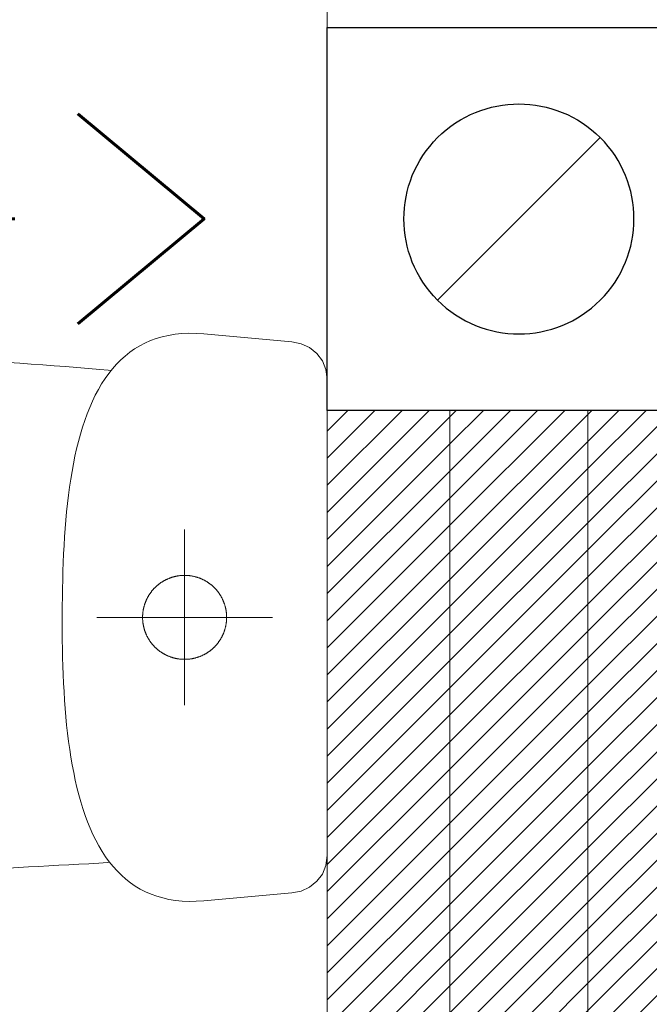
# Model space of a CAD drawing. Header units: inches. Extents: x 27484 to 71626, y -45113 to 39.
# Tile 143 of 256: x 36954 to 36995, y -34721 to -34657. Entities that reach past the tile are written whole.
import ezdxf
from ezdxf.enums import TextEntityAlignment as Align

# ---------------------------------------------------------------- set-up
doc = ezdxf.new("R2010")
doc.units = ezdxf.units.IN
doc.header["$LTSCALE"] = 50
doc.header["$MEASUREMENT"] = 0
for name, color, linetype, lineweight in [('A-ARMATURA', 45, 'Continuous', 5), ('A-SCIANY', 5, 'Continuous', 18), ('A-ść. istn.', 8, 'Continuous', 0), ('mat', 7, 'Continuous', 9)]:
    doc.layers.add(name, color=color, linetype=linetype, lineweight=lineweight)
for name, color, linetype in [('B-IWE', 2, 'Continuous'), ('B-IWE-KAN', 7, 'Continuous'), ('R-MET-IWE', 2, 'Continuous'), ('rz_wentylacja', 10, 'Continuous')]:
    doc.layers.add(name, color=color, linetype=linetype)
doc.styles.get("Standard").update_dxf_attribs({"font": 'romans.shx'})
pattern_1 = [(45, (31560.1443, -34930.5661), (-0.88388348, 0.88388348), [])]

# ---------------------------------------------------------------- blocks, each defined once
blk = doc.blocks.new('A$C04280096')
at = {"layer": 'A-ARMATURA'}
for p, q in [((-161.82, -0.83), (-155.43, 0)), ((-155.43, 0), (155.43, 0)), ((155.43, 0), (161.82, -0.83)), ((-172.25, -6.79), (-167.48, -3.17)), ((-167.48, -3.17), (-161.82, -0.83)), ((161.82, -0.83), (167.48, -3.17)), ((167.48, -3.17), (172.25, -6.79)), ((-178.58, -16.96), (-176, -11.46)), ((-176, -11.46), (-172.25, -6.79)), ((172.25, -6.79), (176, -11.47)), ((176, -11.47), (178.58, -16.97)), ((-179.85, -23.06), (-178.58, -16.96)), ((178.58, -16.97), (179.85, -23.06)), ((-184.97, -80.5), (-179.85, -23.06)), ((179.85, -23.06), (184.97, -80.5)), ((0, -150.3), (0, -35.69)), ((-15.84, -70.64), (-16.08, -70.81)), ((-15.61, -70.48), (-15.84, -70.64)), ((-15.37, -70.32), (-15.61, -70.48)), ((-15.13, -70.16), (-15.37, -70.32)), ((-14.89, -70), (-15.13, -70.16)), ((-14.65, -69.84), (-14.89, -70)), ((-14.41, -69.69), (-14.65, -69.84)), ((-14.16, -69.54), (-14.41, -69.69)), ((-13.92, -69.39), (-14.16, -69.54)), ((-13.67, -69.25), (-13.92, -69.39)), ((-13.42, -69.11), (-13.67, -69.25)), ((-13.17, -68.97), (-13.42, -69.11)), ((-12.92, -68.83), (-13.17, -68.97)), ((-12.66, -68.7), (-12.92, -68.83)), ((-12.41, -68.57), (-12.66, -68.7)), ((-12.15, -68.44), (-12.41, -68.57)), ((-11.89, -68.31), (-12.15, -68.44)), ((-11.63, -68.19), (-11.89, -68.31)), ((-11.37, -68.07), (-11.63, -68.19)), ((-11.11, -67.95), (-11.37, -68.07)), ((-10.85, -67.84), (-11.11, -67.95)), ((-10.58, -67.72), (-10.85, -67.84)), ((-10.32, -67.62), (-10.58, -67.72)), ((-10.05, -67.51), (-10.32, -67.62)), ((-9.79, -67.4), (-10.05, -67.51)), ((-9.52, -67.3), (-9.79, -67.4)), ((-9.25, -67.21), (-9.52, -67.3)), ((-8.98, -67.11), (-9.25, -67.21)), ((-8.71, -67.02), (-8.98, -67.11)), ((-8.43, -66.93), (-8.71, -67.02)), ((-8.16, -66.84), (-8.43, -66.93)), ((-7.89, -66.76), (-8.16, -66.84)), ((-7.61, -66.68), (-7.89, -66.76)), ((-7.33, -66.6), (-7.61, -66.68)), ((-7.06, -66.52), (-7.33, -66.6)), ((-6.78, -66.45), (-7.06, -66.52)), ((-6.5, -66.38), (-6.78, -66.45)), ((-6.22, -66.31), (-6.5, -66.38)), ((-5.94, -66.25), (-6.22, -66.31)), ((-5.66, -66.19), (-5.94, -66.25)), ((-5.38, -66.13), (-5.66, -66.19)), ((-5.1, -66.08), (-5.38, -66.13)), ((-4.82, -66.02), (-5.1, -66.08)), ((-4.54, -65.97), (-4.82, -66.02)), ((-4.25, -65.93), (-4.54, -65.97)), ((-3.97, -65.89), (-4.25, -65.93)), ((-3.68, -65.85), (-3.97, -65.89)), ((-3.4, -65.81), (-3.68, -65.85)), ((-3.12, -65.77), (-3.4, -65.81)), ((-2.83, -65.74), (-3.12, -65.77)), ((-2.54, -65.72), (-2.83, -65.74)), ((-2.26, -65.69), (-2.54, -65.72)), ((-1.97, -65.67), (-2.26, -65.69)), ((-1.69, -65.65), (-1.97, -65.67)), ((-1.4, -65.63), (-1.69, -65.65)), ((-1.11, -65.62), (-1.4, -65.63)), ((-0.83, -65.61), (-1.11, -65.62)), ((-0.54, -65.6), (-0.83, -65.61)), ((-0.25, -65.6), (-0.54, -65.6)), ((0.03, -65.6), (-0.25, -65.6)), ((0.32, -65.6), (0.03, -65.6)), ((0.61, -65.6), (0.32, -65.6)), ((0.89, -65.61), (0.61, -65.6)), ((1.18, -65.62), (0.89, -65.61)), ((1.47, -65.64), (1.18, -65.62)), ((1.75, -65.65), (1.47, -65.64)), ((2.04, -65.67), (1.75, -65.65)), ((2.33, -65.7), (2.04, -65.67)), ((2.61, -65.72), (2.33, -65.7)), ((2.9, -65.75), (2.61, -65.72)), ((3.18, -65.78), (2.9, -65.75)), ((3.47, -65.82), (3.18, -65.78)), ((3.75, -65.86), (3.47, -65.82)), ((4.04, -65.9), (3.75, -65.86)), ((4.32, -65.94), (4.04, -65.9)), ((4.6, -65.99), (4.32, -65.94)), ((4.88, -66.04), (4.6, -65.99)), ((5.17, -66.09), (4.88, -66.04)), ((5.45, -66.14), (5.17, -66.09)), ((5.73, -66.2), (5.45, -66.14)), ((6.01, -66.26), (5.73, -66.2)), ((6.29, -66.33), (6.01, -66.26)), ((6.57, -66.4), (6.29, -66.33)), ((6.85, -66.47), (6.57, -66.4)), ((7.12, -66.54), (6.85, -66.47)), ((7.4, -66.62), (7.12, -66.54)), ((7.68, -66.69), (7.4, -66.62)), ((7.95, -66.78), (7.68, -66.69)), ((8.22, -66.86), (7.95, -66.78)), ((8.5, -66.95), (8.22, -66.86)), ((8.77, -67.04), (8.5, -66.95)), ((9.04, -67.13), (8.77, -67.04)), ((9.31, -67.23), (9.04, -67.13)), ((9.58, -67.33), (9.31, -67.23)), ((9.85, -67.43), (9.58, -67.33)), ((10.12, -67.53), (9.85, -67.43)), ((10.38, -67.64), (10.12, -67.53)), ((10.65, -67.75), (10.38, -67.64)), ((10.91, -67.86), (10.65, -67.75)), ((11.17, -67.98), (10.91, -67.86)), ((11.43, -68.1), (11.17, -67.98)), ((11.69, -68.22), (11.43, -68.1)), ((11.95, -68.34), (11.69, -68.22)), ((12.21, -68.47), (11.95, -68.34)), ((12.47, -68.6), (12.21, -68.47)), ((12.72, -68.73), (12.47, -68.6)), ((12.98, -68.86), (12.72, -68.73)), ((13.23, -69), (12.98, -68.86)), ((13.48, -69.14), (13.23, -69)), ((13.73, -69.28), (13.48, -69.14)), ((13.97, -69.43), (13.73, -69.28)), ((14.22, -69.58), (13.97, -69.43)), ((14.46, -69.73), (14.22, -69.58)), ((14.71, -69.88), (14.46, -69.73)), ((14.95, -70.03), (14.71, -69.88)), ((15.19, -70.19), (14.95, -70.03)), ((15.43, -70.35), (15.19, -70.19)), ((15.66, -70.52), (15.43, -70.35)), ((15.9, -70.68), (15.66, -70.52)), ((-22.31, -77.09), (-22.48, -77.33)), ((-22.14, -76.86), (-22.31, -77.09)), ((-21.97, -76.63), (-22.14, -76.86)), ((-21.8, -76.4), (-21.97, -76.63)), ((-21.63, -76.17), (-21.8, -76.4)), ((-21.45, -75.95), (-21.63, -76.17)), ((-21.27, -75.73), (-21.45, -75.95)), ((-21.09, -75.5), (-21.27, -75.73)), ((-20.9, -75.28), (-21.09, -75.5)), ((-20.72, -75.07), (-20.9, -75.28)), ((-20.53, -74.85), (-20.72, -75.07)), ((-20.34, -74.64), (-20.53, -74.85)), ((-20.14, -74.42), (-20.34, -74.64)), ((-19.95, -74.21), (-20.14, -74.42)), ((-19.75, -74.01), (-19.95, -74.21)), ((-19.55, -73.8), (-19.75, -74.01)), ((-19.35, -73.6), (-19.55, -73.8)), ((-19.14, -73.39), (-19.35, -73.6)), ((-18.94, -73.2), (-19.14, -73.39)), ((-18.73, -73), (-18.94, -73.2)), ((-18.52, -72.8), (-18.73, -73)), ((-18.31, -72.61), (-18.52, -72.8)), ((-18.09, -72.42), (-18.31, -72.61)), ((-17.87, -72.23), (-18.09, -72.42)), ((-17.66, -72.05), (-17.87, -72.23)), ((-17.44, -71.86), (-17.66, -72.05)), ((-17.21, -71.68), (-17.44, -71.86)), ((-16.99, -71.5), (-17.21, -71.68)), ((-16.76, -71.32), (-16.99, -71.5)), ((-16.54, -71.15), (-16.76, -71.32)), ((-16.31, -70.98), (-16.54, -71.15)), ((-16.08, -70.81), (-16.31, -70.98)), ((16.13, -70.85), (15.9, -70.68)), ((16.36, -71.02), (16.13, -70.85)), ((16.59, -71.19), (16.36, -71.02)), ((16.82, -71.37), (16.59, -71.19)), ((17.04, -71.54), (16.82, -71.37)), ((17.27, -71.72), (17.04, -71.54)), ((17.49, -71.91), (17.27, -71.72)), ((17.71, -72.09), (17.49, -71.91)), ((17.93, -72.28), (17.71, -72.09)), ((18.14, -72.46), (17.93, -72.28)), ((18.36, -72.66), (18.14, -72.46)), ((18.57, -72.85), (18.36, -72.66)), ((18.78, -73.04), (18.57, -72.85)), ((18.99, -73.24), (18.78, -73.04)), ((19.19, -73.44), (18.99, -73.24)), ((19.39, -73.64), (19.19, -73.44)), ((19.6, -73.85), (19.39, -73.64)), ((19.8, -74.05), (19.6, -73.85)), ((19.99, -74.26), (19.8, -74.05)), ((20.19, -74.47), (19.99, -74.26)), ((20.38, -74.69), (20.19, -74.47)), ((20.57, -74.9), (20.38, -74.69)), ((20.76, -75.12), (20.57, -74.9)), ((20.95, -75.33), (20.76, -75.12)), ((21.13, -75.56), (20.95, -75.33)), ((21.31, -75.78), (21.13, -75.56)), ((21.49, -76), (21.31, -75.78)), ((21.67, -76.23), (21.49, -76)), ((21.84, -76.46), (21.67, -76.23)), ((22.01, -76.69), (21.84, -76.46)), ((22.18, -76.92), (22.01, -76.69)), ((22.35, -77.15), (22.18, -76.92)), ((-185.28, -85.38), (-184.97, -80.5)), ((-25.67, -83.41), (-25.76, -83.68)), ((-25.56, -83.14), (-25.67, -83.41)), ((-25.46, -82.88), (-25.56, -83.14)), ((-25.35, -82.61), (-25.46, -82.88)), ((-25.24, -82.34), (-25.35, -82.61)), ((-25.13, -82.08), (-25.24, -82.34)), ((-25.01, -81.82), (-25.13, -82.08)), ((-24.89, -81.56), (-25.01, -81.82)), ((-24.77, -81.3), (-24.89, -81.56)), ((-24.65, -81.04), (-24.77, -81.3)), ((-24.52, -80.78), (-24.65, -81.04)), ((-24.39, -80.52), (-24.52, -80.78)), ((-24.26, -80.27), (-24.39, -80.52)), ((-24.13, -80.02), (-24.26, -80.27)), ((-23.99, -79.76), (-24.13, -80.02)), ((-23.85, -79.51), (-23.99, -79.76)), ((-23.71, -79.26), (-23.85, -79.51)), ((-23.56, -79.02), (-23.71, -79.26)), ((-23.42, -78.77), (-23.56, -79.02)), ((-23.27, -78.53), (-23.42, -78.77)), ((-23.11, -78.28), (-23.27, -78.53)), ((-22.96, -78.04), (-23.11, -78.28)), ((-22.8, -77.8), (-22.96, -78.04)), ((-22.64, -77.57), (-22.8, -77.8)), ((-22.48, -77.33), (-22.64, -77.57)), ((22.51, -77.38), (22.35, -77.15)), ((22.68, -77.62), (22.51, -77.38)), ((22.84, -77.86), (22.68, -77.62)), ((22.99, -78.1), (22.84, -77.86)), ((23.15, -78.34), (22.99, -78.1)), ((23.3, -78.58), (23.15, -78.34)), ((23.45, -78.83), (23.3, -78.58)), ((23.6, -79.08), (23.45, -78.83)), ((23.74, -79.32), (23.6, -79.08)), ((23.88, -79.57), (23.74, -79.32)), ((24.02, -79.82), (23.88, -79.57)), ((24.16, -80.08), (24.02, -79.82)), ((24.29, -80.33), (24.16, -80.08)), ((24.42, -80.58), (24.29, -80.33)), ((24.55, -80.84), (24.42, -80.58)), ((24.68, -81.1), (24.55, -80.84)), ((24.8, -81.36), (24.68, -81.1)), ((24.92, -81.62), (24.8, -81.36)), ((25.04, -81.88), (24.92, -81.62)), ((25.16, -82.14), (25.04, -81.88)), ((25.27, -82.41), (25.16, -82.14)), ((25.38, -82.67), (25.27, -82.41)), ((25.48, -82.94), (25.38, -82.67)), ((25.59, -83.21), (25.48, -82.94)), ((25.69, -83.47), (25.59, -83.21)), ((25.79, -83.74), (25.69, -83.47)), ((184.97, -80.5), (185.28, -85.44)), ((-185.34, -90.09), (-185.28, -85.38)), ((-27.21, -89.81), (-27.24, -90.09)), ((-27.18, -89.52), (-27.21, -89.81)), ((-27.14, -89.24), (-27.18, -89.52)), ((-27.1, -88.96), (-27.14, -89.24)), ((-27.05, -88.67), (-27.1, -88.96)), ((-27.01, -88.39), (-27.05, -88.67)), ((-26.96, -88.11), (-27.01, -88.39)), ((-26.9, -87.82), (-26.96, -88.11)), ((-26.85, -87.54), (-26.9, -87.82)), ((-26.79, -87.26), (-26.85, -87.54)), ((-26.73, -86.98), (-26.79, -87.26)), ((-26.66, -86.7), (-26.73, -86.98)), ((-26.6, -86.42), (-26.66, -86.7)), ((-26.53, -86.15), (-26.6, -86.42)), ((-26.45, -85.87), (-26.53, -86.15)), ((-26.38, -85.59), (-26.45, -85.87)), ((-26.3, -85.32), (-26.38, -85.59)), ((-26.22, -85.04), (-26.3, -85.32)), ((-26.13, -84.77), (-26.22, -85.04)), ((-26.04, -84.49), (-26.13, -84.77)), ((-25.95, -84.22), (-26.04, -84.49)), ((-25.86, -83.95), (-25.95, -84.22)), ((-25.76, -83.68), (-25.86, -83.95)), ((25.88, -84.01), (25.79, -83.74)), ((25.98, -84.29), (25.88, -84.01)), ((26.07, -84.56), (25.98, -84.29)), ((26.15, -84.83), (26.07, -84.56)), ((26.24, -85.11), (26.15, -84.83)), ((26.32, -85.38), (26.24, -85.11)), ((26.4, -85.66), (26.32, -85.38)), ((26.47, -85.93), (26.4, -85.66)), ((26.54, -86.21), (26.47, -85.93)), ((26.61, -86.49), (26.54, -86.21)), ((26.68, -86.77), (26.61, -86.49)), ((26.74, -87.05), (26.68, -86.77)), ((26.8, -87.33), (26.74, -87.05)), ((26.86, -87.61), (26.8, -87.33)), ((26.92, -87.89), (26.86, -87.61)), ((26.97, -88.17), (26.92, -87.89)), ((27.02, -88.46), (26.97, -88.17)), ((27.06, -88.74), (27.02, -88.46)), ((27.11, -89.02), (27.06, -88.74)), ((27.15, -89.31), (27.11, -89.02)), ((27.18, -89.59), (27.15, -89.31)), ((27.22, -89.88), (27.18, -89.59)), ((27.25, -90.16), (27.22, -89.88)), ((185.28, -85.44), (185.34, -90.2)), ((-185.15, -94.62), (-185.34, -90.09)), ((-184.71, -99), (-185.15, -94.62)), ((-57.3, -92.99), (57.3, -92.99)), ((-27.39, -92.67), (-27.4, -92.96)), ((-27.4, -92.96), (-27.39, -93.24)), ((-27.38, -92.1), (-27.39, -92.38)), ((-27.39, -92.38), (-27.39, -92.67)), ((-27.39, -93.24), (-27.39, -93.53)), ((-27.39, -93.53), (-27.38, -93.82)), ((-27.37, -91.81), (-27.38, -92.1)), ((-27.38, -93.82), (-27.37, -94.1)), ((-27.36, -91.52), (-27.37, -91.81)), ((-27.37, -94.1), (-27.36, -94.39)), ((-27.34, -91.24), (-27.36, -91.52)), ((-27.36, -94.39), (-27.34, -94.68)), ((-27.32, -90.95), (-27.34, -91.24)), ((-27.34, -94.68), (-27.32, -94.96)), ((-27.3, -90.67), (-27.32, -90.95)), ((-27.32, -94.96), (-27.3, -95.25)), ((-27.27, -90.38), (-27.3, -90.67)), ((-27.3, -95.25), (-27.28, -95.54)), ((-27.28, -95.54), (-27.25, -95.82)), ((-27.24, -90.09), (-27.27, -90.38)), ((-27.25, -95.82), (-27.22, -96.11)), ((-27.22, -96.11), (-27.18, -96.39)), ((27.17, -96.46), (27.21, -96.18)), ((27.21, -96.18), (27.24, -95.89)), ((27.24, -95.89), (27.27, -95.61)), ((27.28, -90.45), (27.25, -90.16)), ((27.27, -95.61), (27.3, -95.32)), ((27.3, -90.73), (27.28, -90.45)), ((27.32, -91.02), (27.3, -90.73)), ((27.3, -95.32), (27.32, -95.04)), ((27.34, -91.3), (27.32, -91.02)), ((27.32, -95.04), (27.34, -94.75)), ((27.36, -91.59), (27.34, -91.3)), ((27.34, -94.75), (27.36, -94.46)), ((27.37, -91.88), (27.36, -91.59)), ((27.36, -94.46), (27.37, -94.18)), ((27.38, -92.16), (27.37, -91.88)), ((27.37, -94.18), (27.38, -93.89)), ((27.39, -92.45), (27.38, -92.16)), ((27.38, -93.89), (27.39, -93.6)), ((27.39, -92.74), (27.39, -92.45)), ((27.4, -93.03), (27.39, -92.74)), ((27.39, -93.32), (27.4, -93.03)), ((27.39, -93.6), (27.39, -93.32)), ((27.4, -92.99), (27.4, -92.99)), ((27.4, -93.03), (27.4, -93.03)), ((185.15, -94.79), (184.7, -99.21)), ((185.34, -90.2), (185.15, -94.79)), ((-184.04, -103.2), (-184.71, -99)), ((-27.18, -96.39), (-27.15, -96.68)), ((-27.15, -96.68), (-27.11, -96.96)), ((-27.11, -96.96), (-27.06, -97.24)), ((-27.06, -97.24), (-27.02, -97.53)), ((-27.02, -97.53), (-26.97, -97.81)), ((-26.97, -97.81), (-26.92, -98.09)), ((-26.92, -98.09), (-26.86, -98.37)), ((-26.86, -98.37), (-26.8, -98.65)), ((-26.8, -98.65), (-26.74, -98.93)), ((-26.74, -98.93), (-26.68, -99.21)), ((-26.68, -99.21), (-26.61, -99.49)), ((-26.61, -99.49), (-26.54, -99.77)), ((-26.54, -99.77), (-26.47, -100.05)), ((-26.47, -100.05), (-26.4, -100.33)), ((-26.4, -100.33), (-26.32, -100.6)), ((-26.32, -100.6), (-26.24, -100.88)), ((-26.24, -100.88), (-26.15, -101.15)), ((-26.15, -101.15), (-26.07, -101.42)), ((-26.07, -101.42), (-25.98, -101.7)), ((-25.98, -101.7), (-25.88, -101.97)), ((-25.88, -101.97), (-25.79, -102.24)), ((-25.79, -102.24), (-25.69, -102.51)), ((-25.69, -102.51), (-25.59, -102.78)), ((-25.59, -102.78), (-25.48, -103.04)), ((25.56, -102.85), (25.66, -102.58)), ((25.66, -102.58), (25.76, -102.31)), ((25.76, -102.31), (25.86, -102.04)), ((25.86, -102.04), (25.95, -101.77)), ((25.95, -101.77), (26.04, -101.49)), ((26.04, -101.49), (26.13, -101.22)), ((26.13, -101.22), (26.22, -100.95)), ((26.22, -100.95), (26.3, -100.67)), ((26.3, -100.67), (26.38, -100.4)), ((26.38, -100.4), (26.45, -100.12)), ((26.45, -100.12), (26.53, -99.84)), ((26.53, -99.84), (26.6, -99.56)), ((26.6, -99.56), (26.66, -99.28)), ((26.66, -99.28), (26.73, -99)), ((26.73, -99), (26.79, -98.72)), ((26.79, -98.72), (26.85, -98.44)), ((26.85, -98.44), (26.9, -98.16)), ((26.9, -98.16), (26.96, -97.88)), ((26.96, -97.88), (27.01, -97.6)), ((27.01, -97.6), (27.05, -97.32)), ((27.05, -97.32), (27.1, -97.03)), ((27.1, -97.03), (27.14, -96.75)), ((27.14, -96.75), (27.17, -96.46)), ((184.7, -99.21), (184.02, -103.46)), ((-183.13, -107.25), (-184.04, -103.2)), ((-182, -111.14), (-183.13, -107.25)), ((-25.48, -103.04), (-25.38, -103.31)), ((-25.38, -103.31), (-25.27, -103.58)), ((-25.27, -103.58), (-25.16, -103.84)), ((-25.16, -103.84), (-25.04, -104.1)), ((-25.04, -104.1), (-24.92, -104.36)), ((-24.92, -104.36), (-24.8, -104.62)), ((-24.8, -104.62), (-24.68, -104.88)), ((-24.68, -104.88), (-24.55, -105.14)), ((-24.55, -105.14), (-24.43, -105.4)), ((-24.43, -105.4), (-24.29, -105.65)), ((-24.29, -105.65), (-24.16, -105.91)), ((-24.16, -105.91), (-24.02, -106.16)), ((-24.02, -106.16), (-23.88, -106.41)), ((-23.88, -106.41), (-23.74, -106.66)), ((-23.74, -106.66), (-23.6, -106.91)), ((-23.6, -106.91), (-23.45, -107.15)), ((-23.45, -107.15), (-23.3, -107.4)), ((-23.3, -107.4), (-23.15, -107.64)), ((-23.15, -107.64), (-23, -107.88)), ((-23, -107.88), (-22.84, -108.12)), ((-22.84, -108.12), (-22.68, -108.36)), ((-22.68, -108.36), (-22.52, -108.6)), ((-22.52, -108.6), (-22.35, -108.83)), ((-22.35, -108.83), (-22.18, -109.07)), ((-22.18, -109.07), (-22.01, -109.3)), ((21.97, -109.36), (22.14, -109.13)), ((22.14, -109.13), (22.31, -108.89)), ((22.31, -108.89), (22.47, -108.66)), ((22.47, -108.66), (22.64, -108.42)), ((22.64, -108.42), (22.8, -108.18)), ((22.8, -108.18), (22.96, -107.94)), ((22.96, -107.94), (23.11, -107.7)), ((23.11, -107.7), (23.26, -107.46)), ((23.26, -107.46), (23.41, -107.22)), ((23.41, -107.22), (23.56, -106.97)), ((23.56, -106.97), (23.71, -106.72)), ((23.71, -106.72), (23.85, -106.47)), ((23.85, -106.47), (23.99, -106.22)), ((23.99, -106.22), (24.13, -105.97)), ((24.13, -105.97), (24.26, -105.72)), ((24.26, -105.72), (24.39, -105.46)), ((24.39, -105.46), (24.52, -105.21)), ((24.52, -105.21), (24.65, -104.95)), ((24.65, -104.95), (24.77, -104.69)), ((24.77, -104.69), (24.89, -104.43)), ((24.89, -104.43), (25.01, -104.17)), ((25.01, -104.17), (25.13, -103.91)), ((25.13, -103.91), (25.24, -103.64)), ((25.24, -103.64), (25.35, -103.38)), ((25.35, -103.38), (25.46, -103.11)), ((25.46, -103.11), (25.56, -102.85)), ((183.1, -107.54), (181.95, -111.46)), ((184.02, -103.46), (183.1, -107.54)), ((-180.65, -114.88), (-182, -111.14)), ((-179.08, -118.47), (-180.65, -114.88)), ((-22.01, -109.3), (-21.84, -109.53)), ((-21.84, -109.53), (-21.67, -109.76)), ((-21.67, -109.76), (-21.49, -109.98)), ((-21.49, -109.98), (-21.31, -110.21)), ((-21.31, -110.21), (-21.13, -110.43)), ((-21.13, -110.43), (-20.95, -110.65)), ((-20.95, -110.65), (-20.76, -110.87)), ((-20.76, -110.87), (-20.57, -111.08)), ((-20.57, -111.08), (-20.38, -111.3)), ((-20.38, -111.3), (-20.19, -111.51)), ((-20.19, -111.51), (-19.99, -111.72)), ((-19.99, -111.72), (-19.8, -111.93)), ((-19.8, -111.93), (-19.6, -112.13)), ((-19.6, -112.13), (-19.4, -112.34)), ((-19.4, -112.34), (-19.19, -112.54)), ((-19.19, -112.54), (-18.99, -112.74)), ((-18.99, -112.74), (-18.78, -112.94)), ((-18.78, -112.94), (-18.57, -113.13)), ((-18.57, -113.13), (-18.36, -113.33)), ((-18.36, -113.33), (-18.14, -113.52)), ((-18.14, -113.52), (-17.93, -113.71)), ((-17.93, -113.71), (-17.71, -113.89)), ((-17.71, -113.89), (-17.49, -114.08)), ((-17.49, -114.08), (-17.27, -114.26)), ((-17.27, -114.26), (-17.04, -114.44)), ((-17.04, -114.44), (-16.82, -114.62)), ((-16.82, -114.62), (-16.59, -114.79)), ((-16.59, -114.79), (-16.36, -114.96)), ((-16.36, -114.96), (-16.13, -115.14)), ((-16.13, -115.14), (-15.9, -115.3)), ((-15.9, -115.3), (-15.66, -115.47)), ((-15.66, -115.47), (-15.43, -115.63)), ((-15.43, -115.63), (-15.19, -115.79)), ((15.37, -115.67), (15.6, -115.51)), ((15.6, -115.51), (15.84, -115.34)), ((15.84, -115.34), (16.07, -115.18)), ((16.07, -115.18), (16.3, -115.01)), ((16.3, -115.01), (16.53, -114.84)), ((16.53, -114.84), (16.76, -114.66)), ((16.76, -114.66), (16.99, -114.49)), ((16.99, -114.49), (17.21, -114.31)), ((17.21, -114.31), (17.43, -114.12)), ((17.43, -114.12), (17.65, -113.94)), ((17.65, -113.94), (17.87, -113.76)), ((17.87, -113.76), (18.09, -113.57)), ((18.09, -113.57), (18.3, -113.38)), ((18.3, -113.38), (18.52, -113.18)), ((18.52, -113.18), (18.73, -112.99)), ((18.73, -112.99), (18.94, -112.79)), ((18.94, -112.79), (19.14, -112.59)), ((19.14, -112.59), (19.35, -112.39)), ((19.35, -112.39), (19.55, -112.19)), ((19.55, -112.19), (19.75, -111.98)), ((19.75, -111.98), (19.95, -111.77)), ((19.95, -111.77), (20.14, -111.56)), ((20.14, -111.56), (20.33, -111.35)), ((20.33, -111.35), (20.53, -111.14)), ((20.53, -111.14), (20.71, -110.92)), ((20.71, -110.92), (20.9, -110.7)), ((20.9, -110.7), (21.09, -110.48)), ((21.09, -110.48), (21.27, -110.26)), ((21.27, -110.26), (21.45, -110.04)), ((21.45, -110.04), (21.62, -109.81)), ((21.62, -109.81), (21.8, -109.59)), ((21.8, -109.59), (21.97, -109.36)), ((180.58, -115.23), (178.98, -118.84)), ((181.95, -111.46), (180.58, -115.23)), ((-177.3, -121.91), (-179.08, -118.47)), ((-175.32, -125.21), (-177.3, -121.91)), ((-15.19, -115.79), (-14.95, -115.95)), ((-14.95, -115.95), (-14.71, -116.1)), ((-14.71, -116.1), (-14.47, -116.26)), ((-14.47, -116.26), (-14.22, -116.41)), ((-14.22, -116.41), (-13.98, -116.55)), ((-13.98, -116.55), (-13.73, -116.7)), ((-13.73, -116.7), (-13.48, -116.84)), ((-13.48, -116.84), (-13.23, -116.98)), ((-13.23, -116.98), (-12.98, -117.12)), ((-12.98, -117.12), (-12.72, -117.25)), ((-12.72, -117.25), (-12.47, -117.39)), ((-12.47, -117.39), (-12.21, -117.52)), ((-12.21, -117.52), (-11.96, -117.64)), ((-11.96, -117.64), (-11.7, -117.77)), ((-11.7, -117.77), (-11.44, -117.89)), ((-11.44, -117.89), (-11.18, -118.01)), ((-11.18, -118.01), (-10.91, -118.12)), ((-10.91, -118.12), (-10.65, -118.23)), ((-10.65, -118.23), (-10.38, -118.34)), ((-10.38, -118.34), (-10.12, -118.45)), ((-10.12, -118.45), (-9.85, -118.56)), ((-9.85, -118.56), (-9.58, -118.66)), ((-9.58, -118.66), (-9.31, -118.76)), ((-9.31, -118.76), (-9.04, -118.85)), ((-9.04, -118.85), (-8.77, -118.95)), ((-8.77, -118.95), (-8.5, -119.04)), ((-8.5, -119.04), (-8.23, -119.12)), ((-8.23, -119.12), (-7.95, -119.21)), ((-7.95, -119.21), (-7.68, -119.29)), ((-7.68, -119.29), (-7.4, -119.37)), ((-7.4, -119.37), (-7.13, -119.45)), ((-7.13, -119.45), (-6.85, -119.52)), ((-6.85, -119.52), (-6.57, -119.59)), ((-6.57, -119.59), (-6.29, -119.66)), ((-6.29, -119.66), (-6.01, -119.72)), ((-6.01, -119.72), (-5.73, -119.78)), ((-5.73, -119.78), (-5.45, -119.84)), ((-5.45, -119.84), (-5.17, -119.9)), ((-5.17, -119.9), (-4.89, -119.95)), ((-4.89, -119.95), (-4.6, -120)), ((-4.6, -120), (-4.32, -120.04)), ((-4.32, -120.04), (-4.04, -120.09)), ((-4.04, -120.09), (-3.75, -120.13)), ((-3.75, -120.13), (-3.47, -120.17)), ((-3.47, -120.17), (-3.18, -120.2)), ((-3.18, -120.2), (-2.9, -120.23)), ((-2.9, -120.23), (-2.61, -120.26)), ((-2.61, -120.26), (-2.33, -120.29)), ((-2.33, -120.29), (-2.04, -120.31)), ((-2.04, -120.31), (-1.76, -120.33)), ((-1.76, -120.33), (-1.47, -120.35)), ((-1.47, -120.35), (-1.18, -120.36)), ((-1.18, -120.36), (-0.9, -120.37)), ((-0.9, -120.37), (-0.61, -120.38)), ((-0.61, -120.38), (-0.32, -120.39)), ((-0.32, -120.39), (-0.04, -120.39)), ((-0.04, -120.39), (0.25, -120.39)), ((0.25, -120.39), (0.54, -120.38)), ((0.54, -120.38), (0.82, -120.38)), ((0.82, -120.38), (1.11, -120.37)), ((1.11, -120.37), (1.4, -120.35)), ((1.4, -120.35), (1.68, -120.34)), ((1.68, -120.34), (1.97, -120.32)), ((1.97, -120.32), (2.26, -120.29)), ((2.26, -120.29), (2.54, -120.27)), ((2.54, -120.27), (2.83, -120.24)), ((2.83, -120.24), (3.11, -120.21)), ((3.11, -120.21), (3.4, -120.18)), ((3.4, -120.18), (3.68, -120.14)), ((3.68, -120.14), (3.97, -120.1)), ((3.97, -120.1), (4.25, -120.06)), ((4.25, -120.06), (4.53, -120.01)), ((4.53, -120.01), (4.82, -119.96)), ((4.82, -119.96), (5.1, -119.91)), ((5.1, -119.91), (5.38, -119.85)), ((5.38, -119.85), (5.66, -119.8)), ((5.66, -119.8), (5.94, -119.74)), ((5.94, -119.74), (6.22, -119.67)), ((6.22, -119.67), (6.5, -119.61)), ((6.5, -119.61), (6.78, -119.54)), ((6.78, -119.54), (7.06, -119.46)), ((7.06, -119.46), (7.33, -119.39)), ((7.33, -119.39), (7.61, -119.31)), ((7.61, -119.31), (7.88, -119.23)), ((7.88, -119.23), (8.16, -119.15)), ((8.16, -119.15), (8.43, -119.06)), ((8.43, -119.06), (8.7, -118.97)), ((8.7, -118.97), (8.97, -118.88)), ((8.97, -118.88), (9.25, -118.78)), ((9.25, -118.78), (9.52, -118.68)), ((9.52, -118.68), (9.78, -118.58)), ((9.78, -118.58), (10.05, -118.48)), ((10.05, -118.48), (10.32, -118.37)), ((10.32, -118.37), (10.58, -118.26)), ((10.58, -118.26), (10.85, -118.15)), ((10.85, -118.15), (11.11, -118.03)), ((11.11, -118.03), (11.37, -117.92)), ((11.37, -117.92), (11.63, -117.8)), ((11.63, -117.8), (11.89, -117.67)), ((11.89, -117.67), (12.15, -117.55)), ((12.15, -117.55), (12.4, -117.42)), ((12.4, -117.42), (12.66, -117.29)), ((12.66, -117.29), (12.91, -117.15)), ((12.91, -117.15), (13.17, -117.02)), ((13.17, -117.02), (13.42, -116.88)), ((13.42, -116.88), (13.67, -116.74)), ((13.67, -116.74), (13.91, -116.59)), ((13.91, -116.59), (14.16, -116.44)), ((14.16, -116.44), (14.41, -116.3)), ((14.41, -116.3), (14.65, -116.14)), ((14.65, -116.14), (14.89, -115.99)), ((14.89, -115.99), (15.13, -115.83)), ((15.13, -115.83), (15.37, -115.67)), ((178.98, -118.84), (177.18, -122.29)), ((-173.14, -128.36), (-175.32, -125.21)), ((-170.76, -131.37), (-173.14, -128.36)), ((175.16, -125.6), (172.95, -128.76)), ((177.18, -122.29), (175.16, -125.6)), ((-168.2, -134.25), (-170.76, -131.37)), ((-165.45, -137), (-168.2, -134.25)), ((167.94, -134.67), (165.16, -137.41)), ((170.54, -131.78), (167.94, -134.67)), ((172.95, -128.76), (170.54, -131.78)), ((-162.53, -139.61), (-165.45, -137)), ((-159.44, -142.1), (-162.53, -139.61)), ((162.19, -140.02), (159.06, -142.51)), ((161.15, -140.85), (161.32, -142.74)), ((165.16, -137.41), (162.19, -140.02)), ((-160.46, -148.9), (-159.94, -143.35)), ((-159.94, -143.35), (-159.8, -141.81)), ((-156.18, -144.47), (-159.44, -142.1)), ((-152.76, -146.71), (-156.18, -144.47)), ((-149.19, -148.84), (-152.76, -146.71)), ((152.29, -147.1), (148.67, -149.21)), ((155.76, -144.86), (152.29, -147.1)), ((159.06, -142.51), (155.76, -144.86)), ((161.32, -142.74), (161.82, -148.3)), ((-145.47, -150.85), (-149.19, -148.84)), ((-141.61, -152.75), (-145.47, -150.85)), ((-137.6, -154.55), (-141.61, -152.75)), ((140.99, -153.1), (136.94, -154.87)), ((144.91, -151.21), (140.99, -153.1)), ((148.67, -149.21), (144.91, -151.21)), ((-133.47, -156.23), (-137.6, -154.55)), ((-129.21, -157.82), (-133.47, -156.23)), ((-124.83, -159.3), (-129.21, -157.82)), ((-120.34, -160.69), (-124.83, -159.3)), ((124.02, -159.56), (119.47, -160.93)), ((128.45, -158.1), (124.02, -159.56)), ((132.76, -156.54), (128.45, -158.1)), ((136.94, -154.87), (132.76, -156.54)), ((-115.74, -161.98), (-120.34, -160.69)), ((-111.03, -163.18), (-115.74, -161.98)), ((-106.22, -164.3), (-111.03, -163.18)), ((-101.32, -165.33), (-106.22, -164.3)), ((-96.34, -166.28), (-101.32, -165.33)), ((-91.27, -167.15), (-96.34, -166.28)), ((95.21, -166.41), (90.09, -167.25)), ((100.25, -165.48), (95.21, -166.41)), ((105.2, -164.47), (100.25, -165.48)), ((110.06, -163.38), (105.2, -164.47)), ((114.82, -162.2), (110.06, -163.38)), ((119.47, -160.93), (114.82, -162.2)), ((-86.13, -167.94), (-91.27, -167.15)), ((-80.92, -168.66), (-86.13, -167.94)), ((-75.64, -169.31), (-80.92, -168.66)), ((-70.3, -169.9), (-75.64, -169.31)), ((-64.91, -170.42), (-70.3, -169.9)), ((-59.47, -170.88), (-64.91, -170.42)), ((-53.99, -171.29), (-59.47, -170.88)), ((-48.48, -171.63), (-53.99, -171.29)), ((-42.93, -171.93), (-48.48, -171.63)), ((-37.36, -172.18), (-42.93, -171.93)), ((-31.76, -172.38), (-37.36, -172.18)), ((-26.15, -172.54), (-31.76, -172.38)), ((-20.54, -172.66), (-26.15, -172.54)), ((-14.92, -172.75), (-20.54, -172.66)), ((-9.3, -172.8), (-14.92, -172.75)), ((-3.69, -172.82), (-9.3, -172.8)), ((1.9, -172.81), (-3.69, -172.82)), ((7.53, -172.78), (1.9, -172.81)), ((1.9, -172.81), (1.9, -172.81)), ((13.18, -172.71), (7.53, -172.78)), ((18.82, -172.62), (13.18, -172.71)), ((24.47, -172.5), (18.82, -172.62)), ((30.11, -172.34), (24.47, -172.5)), ((35.74, -172.14), (30.11, -172.34)), ((41.35, -171.9), (35.74, -172.14)), ((46.93, -171.61), (41.35, -171.9)), ((52.49, -171.27), (46.93, -171.61)), ((58.01, -170.88), (52.49, -171.27)), ((63.5, -170.43), (58.01, -170.88)), ((68.93, -169.93), (63.5, -170.43)), ((74.31, -169.36), (68.93, -169.93)), ((79.64, -168.73), (74.31, -169.36)), ((84.9, -168.03), (79.64, -168.73)), ((90.09, -167.25), (84.9, -168.03))]:
    blk.add_line(p, q, dxfattribs=at)
at = {"layer": 'A-ARMATURA', "linetype": 'Continuous'}
for centre, radius, start, end in [((-8576.26, 264.4), 8425.94, 355.762455, 357.188478), ((-5010.96, -574.67), 5190.32, 2.07305, 4.71198)]:
    blk.add_arc(centre, radius, start, end, dxfattribs=at)
blk = doc.blocks.new('IWE0W')
at = {"layer": 'B-IWE-KAN'}
blk.add_lwpolyline([(0.8536, 0.8536, -1), (0.1464, 0.1464), (0.8536, 0.8536, 1), (0.1464, 0.1464)], format="xyb", dxfattribs=at)
blk = doc.blocks.new('IWE0W011')
at = {"layer": 'B-IWE'}
blk.add_lwpolyline([(0, 0), (25, 0), (25, 25), (0, 25), (0, 0)], dxfattribs=at)
at = {"xscale": 15, "yscale": 15, "zscale": 15}
blk.add_blockref('IWE0W', (5, 5), dxfattribs=at)
at = {"layer": 'R-MET-IWE', "width": 0.75}
blk.add_attdef('NR', text='', height=9.5, dxfattribs=at).set_placement((12.5, 37), align=Align.MIDDLE)

msp = doc.modelspace()

# ---------------------------------------------------------------- hatches: boundary and pattern name
at = {"layer": 'A-ść. istn.', "ltscale": 0.1}
h = msp.add_hatch(dxfattribs=at)
h.set_pattern_fill('ANSI31', color=256, scale=10)
h.set_pattern_definition(pattern_1)
h.paths.add_polyline_path([(37224.98246, -34654.06607), (37212.48246, -34654.06607), (37212.48246, -34748.06607), (37116.48246, -34748.06607), (37116.48246, -34660.06607), (37116.48246, -34606.06607), (37103.48246, -34606.06607), (37103.48246, -34618.06607), (37104.48246, -34618.06607), (37104.48246, -34748.06607), (36999.48246, -34748.06607), (36999.48246, -34682.06607), (36991.48246, -34682.06607), (36991.48246, -34748.06607), (36982.48246, -34748.06607), (36982.48246, -34682.06607), (36974.48246, -34682.06607), (36974.48246, -34748.06607), (36930.98246, -34748.06607), (36844.48246, -34748.06607), (36844.48246, -34746.06607), (36832.48246, -34746.06607), (36832.48246, -34748.06607), (36737.48513, -34748.06607), (36737.48513, -34760.56607), (37224.98246, -34760.56607)])
h.paths.add_polyline_path([(37249.73246, -34654.06607), (37225.23246, -34654.06607), (37224.98246, -34760.56607), (37249.48246, -34760.56607)])
h.paths.add_polyline_path([(37249.48246, -34760.56607), (37224.98246, -34760.56607), (37224.98246, -34785.06607), (37249.48246, -34785.06607)])
h.paths.add_polyline_path([(37224.98246, -34760.56607), (36737.48513, -34760.56607), (36737.48513, -34785.06607), (37224.98246, -34785.06607)])
h = msp.add_hatch(dxfattribs=at)
h.set_pattern_fill('ANSI31', color=256, scale=10)
h.set_pattern_definition(pattern_1)
h.paths.add_polyline_path([(36991.48246, -34682.06607), (36982.48246, -34682.06607), (36982.48246, -34748.06607), (36991.48246, -34748.06607)])

# ---------------------------------------------------------------- linework, layer by layer
at = {"layer": 'A-SCIANY', "ltscale": 3}
msp.add_line((36974.48246, -34643.06607), (36974.48246, -34748.06607), dxfattribs=at)
at = {"layer": 'mat'}
for p, q in [((36982.48246, -34682.06607), (36982.48246, -34748.06607)), ((36991.48246, -34682.06607), (36991.48246, -34748.06607))]:
    msp.add_line(p, q, dxfattribs=at)

# ---------------------------------------------------------------- block references
at = {"layer": 'A-ARMATURA', "lineweight": -3, "xscale": -0.09999999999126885, "yscale": 0.09999999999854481, "zscale": 0.09999999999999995, "rotation": 270}
msp.add_blockref('A$C04280096', (36974.48246, -34695.56607), dxfattribs=at)
at = {"layer": 'rz_wentylacja'}
ref = msp.add_blockref('IWE0W011', (36999.48246, -34657.06607), dxfattribs=dict(at, xscale=-1, rotation=90))
ref.add_attrib('NR', '1->', (36932.50581, -34676.42177), dxfattribs={"layer": 'R-MET-IWE', "height": 16, "width": 0.75})

doc.saveas('drawing.dxf')
